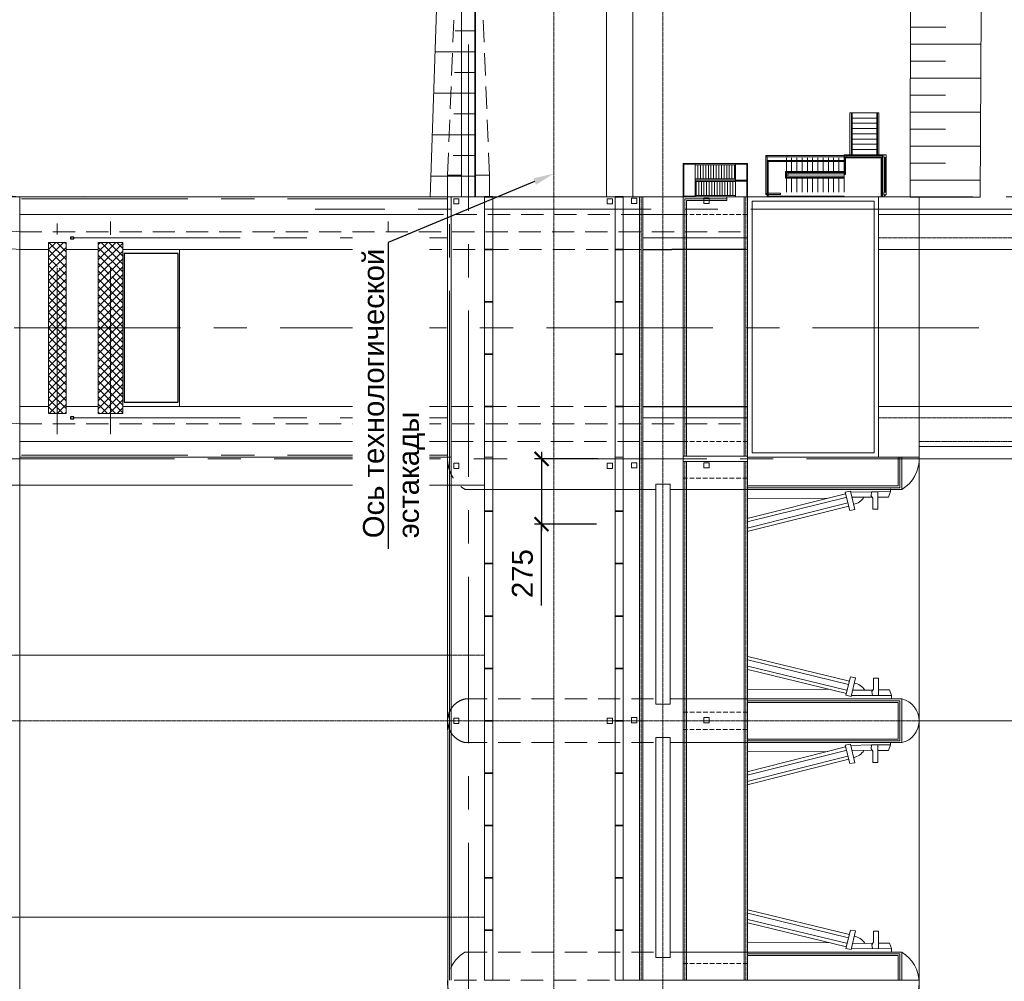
# Model space of a CAD drawing. Header units: millimetres. Extents: x -103517 to 366304, y 155051 to 387784.
# Tile 10 of 17: x 82883 to 96977, y 360316 to 374085. Entities that reach past the tile are written whole.
import ezdxf
from ezdxf import colors
from ezdxf.entities.mleader import LeaderData, LeaderLine
from ezdxf.math import Vec2, Vec3

# ---------------------------------------------------------------- set-up
doc = ezdxf.new("R2010")
doc.units = ezdxf.units.MM
doc.header["$LTSCALE"] = 5
for name, pattern in [('ADSK_Штриховая_ш3 п1_5', [4.5, 3, -1.5]), ('CENTER', [50.8, 31.75, -6.35, 6.35, -6.35]), ('HIDDEN', [9.525, 6.35, -3.175]), ('осевая', [50.8, 31.75, -6.35, 6.35, -6.35]), ('фантом', [63.5, 31.75, -6.35, 6.35, -6.35, 6.35, -6.35]), ('штриховая', [19.05, 12.7, -6.35]), ('ШТРИХОВАЯ2', [9.525, 6.35, -3.175])]:
    doc.linetypes.add(name, pattern=pattern)
for name, color, linetype, lineweight in [('_Вне пределов_', 1, 'ADSK_Штриховая_ш3 п1_5', 18), ('Бетон', 7, 'Continuous', 35), ('бетон_35', 7, 'Continuous', 35), ('ГТО-2_Размеры', 7, 'Continuous', 15), ('ИИ_ОФОРМЛЕНИЕ_015', 7, 'Continuous', 15), ('Металл', 1, 'Continuous', 30), ('Отдел_Бетон основной', 7, 'Continuous', 35), ('Отдел_Выноски(стрелка)', 7, 'Continuous', 15), ('Отдел_Линия основная тонкая', 7, 'Continuous', 30), ('Отдел_Невидимый контур', 7, 'ШТРИХОВАЯ2', 20), ('Отдел_Оси', 1, 'осевая', 15)]:
    doc.layers.add(name, color=color, linetype=linetype, lineweight=lineweight)
doc.layers.add('Оси', color=1, linetype='осевая')
doc.layers.add('Слой4', color=7, linetype='Continuous')
doc.styles.add('arial', font='arial.ttf')
doc.styles.add('Рогун1', font='arial.ttf')
doc.linetypes.add('ограждение1', pattern='A,6.35,-2.54,[133,ltypeshp.shx,S=2.54,R=0,X=-2.54,Y=0],-2.54,25.4', length=36.83)
doc.dimstyles.new('100 мм', dxfattribs={"dimscale": 100, "dimtxt": 3, "dimasz": 2, "dimexe": 1, "dimexo": 1, "dimgap": 1.2, "dimtad": 1, "dimdec": 1, "dimlfac": 0.1, "dimrnd": 0.0001, "dimtxsty": 'Рогун1', "dimblk": 'ARCHTICK', "dimcen": 2.5, "dimdle": 1, "dimaunit": 1, "dimadec": 1, "dimazin": 0, "dimtfac": 1, "dimtdec": 1, "dimtmove": 1, "dimatfit": 3, "dimldrblk": 'ARCHTICK', "dimfxl": 1, "dimtfill": 1, "dimarcsym": 0})

# ---------------------------------------------------------------- blocks, each defined once
blk = doc.blocks.new('керке6н5')
at = {"layer": 'Слой4', "color": 1, "lineweight": 20}
for points in [[(1335215.462, 487089.221), (1335214.066, 487083.581)], [(1335215.659, 487089.221), (1335214.27, 487083.577)], [(1335216.017, 487089.221), (1335214.589, 487083.453)], [(1335216.213, 487089.221), (1335214.774, 487083.407)], [(1335223.366, 487089.221), (1335224.805, 487083.407)], [(1335223.562, 487089.221), (1335224.99, 487083.453)], [(1335223.92, 487089.221), (1335225.309, 487083.577)], [(1335224.117, 487089.221), (1335225.513, 487083.581)], [(1335225.26, 487084.6), (1335225.26, 487089.221)], [(1335213.972, 487083.604), (1335213.911, 487083.308), (1335214.973, 487083.062), (1335215.023, 487083.346), (1335213.972, 487083.604)], [(1335213.958, 487082.092), (1335213.958, 487083.297)], [(1335225.607, 487083.604), (1335225.668, 487083.308), (1335224.606, 487083.062), (1335224.556, 487083.346), (1335225.607, 487083.604)], [(1335225.621, 487082.092), (1335225.601, 487083.293)], [(1335214.261, 487082.065), (1335214.263, 487083.226)], [(1335225.318, 487082.065), (1335225.316, 487083.226)], [(1335213.789, 487081.004), (1335213.952, 487081.004), (1335213.952, 487081.74), (1335214.956, 487081.74), (1335214.956, 487082.021), (1335214.319, 487082.021), (1335214.183, 487082.125), (1335213.958, 487082.092), (1335213.952, 487081.74)], [(1335214.269, 487081.74), (1335214.269, 487081.117), (1335213.952, 487081.004)], [(1335225.627, 487081.004), (1335225.627, 487081.004), (1335225.627, 487081.74), (1335224.623, 487081.74), (1335224.623, 487082.021), (1335225.26, 487082.021), (1335225.396, 487082.125), (1335225.621, 487082.092), (1335225.627, 487081.74)], [(1335225.31, 487081.74), (1335225.31, 487081.117), (1335225.627, 487081.004)]]:
    blk.add_lwpolyline(points, dxfattribs=at)
at = {"layer": 'Слой4', "color": 1, "lineweight": 20, "ltscale": 0.3}
for points in [[(1335214.319, 487084.6), (1335214.319, 487089.221)], [(1335225.627, 487081.004), (1335225.787, 487081.004)]]:
    blk.add_lwpolyline(points, dxfattribs=at)
at = {"layer": 'Слой4', "color": 1, "lineweight": 20}
for centre, start, end in [((1335213.815, 487083.272), 301.0262, 350.707), ((1335225.763, 487083.272), 189.293, 238.9738)]:
    blk.add_arc(centre, 0.866, start, end, dxfattribs=at)
blk = doc.blocks.new('*U67')
at = {"layer": 'Отдел_Бетон основной'}
blk.add_line((0, 58.75), (0, -58.75), dxfattribs=at)
blk = doc.blocks.new('*U66')
at = {"color": 0, "linetype": 'ByBlock', "lineweight": -2, "transparency": 16777216}
for p in [(0, 0), (750, 0), (1500, 0), (2250, 0), (3000, 0)]:
    blk.add_blockref('*U67', p, dxfattribs=at)
blk = doc.blocks.new('*U71')
at = {"layer": 'Отдел_Бетон основной'}
blk.add_line((0, 58.75), (0, -58.75), dxfattribs=at)
blk = doc.blocks.new('*U70')
at = {"color": 0, "linetype": 'ByBlock', "lineweight": -2, "transparency": 16777216}
for p in [(0, 0), (750, 0), (1500, 0), (2250, 0), (3000, 0), (3750, 0), (4500, 0), (5250, 0), (6000, 0)]:
    blk.add_blockref('*U71', p, dxfattribs=at)
blk = doc.blocks.new('*U75')
at = {"layer": 'Отдел_Бетон основной'}
blk.add_line((0, 58.75), (0, -58.75), dxfattribs=at)
blk = doc.blocks.new('*U74')
at = {"color": 0, "linetype": 'ByBlock', "lineweight": -2, "transparency": 16777216}
for p in [(0, 0), (750, 0), (1500, 0), (2250, 0), (3000, 0)]:
    blk.add_blockref('*U75', p, dxfattribs=at)
blk = doc.blocks.new('*U80')
at = {"layer": 'Отдел_Бетон основной'}
blk.add_line((0, 58.75), (0, -58.75), dxfattribs=at)
blk = doc.blocks.new('*U79')
at = {"color": 0, "linetype": 'ByBlock', "lineweight": -2, "transparency": 16777216}
for p in [(0, 0), (750, 0), (1500, 0), (2250, 0), (3000, 0), (3750, 0), (4500, 0), (5250, 0), (6000, 0)]:
    blk.add_blockref('*U80', p, dxfattribs=at)
blk = doc.blocks.new('_ArchTick')
at = {"color": 0, "linetype": 'ByBlock', "const_width": 0.15}
blk.add_lwpolyline([(-0.5, -0.5), (0.5, 0.5)], dxfattribs=at)
blk = doc.blocks.new('*D130')
at = {"layer": 'Defpoints', "color": 0, "transparency": 16777216}
for p in [(91264, 367796), (90353, 366862), (91242, 366862)]:
    blk.add_point(p, dxfattribs=at)
at = {"layer": 'ГТО-2_Размеры', "color": 0, "lineweight": -2, "transparency": 16777216}
for p, q in [((90353, 367896), (90353, 366762)), ((91164, 367796), (90253, 367796)), ((91142, 366862), (90253, 366862)), ((90353, 365699), (90353, 366862))]:
    blk.add_line(p, q, dxfattribs=at)
at = {"layer": 'ГТО-2_Размеры', "color": 0, "lineweight": -2, "transparency": 16777216, "xscale": 200, "yscale": 200, "zscale": 200}
for p, rotation in [((90353, 367796), 90), ((90353, 366862), 270)]:
    blk.add_blockref('_ArchTick', p, dxfattribs=dict(at, rotation=rotation))
at = {"layer": 'ГТО-2_Размеры', "color": 0, "transparency": 16777216, "insert": (90080, 366154), "char_height": 300, "attachment_point": 5, "rotation": 90, "style": 'Рогун1', "bg_fill": 3, "box_fill_scale": 1.1, "bg_fill_color": 256, "bg_fill_true_color": 13158600, "bg_fill_transparency": 0}
blk.add_mtext('275', dxfattribs=at)

msp = doc.modelspace()

# ---------------------------------------------------------------- hatches: boundary and pattern name
at = {"ltscale": 100}
h = msp.add_hatch(dxfattribs=at)
h.set_pattern_fill('ANSI37', color=1, scale=25, angle=90)
h.set_pattern_definition([(135, (-25648.36, 268921.744), (-56.1266, -56.1266), []), (225, (-25648.36, 268921.744), (56.1266, -56.1266), [])])
h.paths.add_polyline_path([(83439.5148813, 370542.0990124, -0.6692053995), (83421.8874526, 370499.3712445), (83421.8874526, 369671.4569629), (83546.8874526, 369671.4569629), (83546.8874526, 370650.0827722)])
edge = h.paths.add_edge_path()
edge.add_line((83546.8874526, 370896.4569629), (83421.8874526, 370896.4569629))
edge.add_line((83421.8874526, 370896.4569629), (83421.8874526, 370549.3712445))
edge.add_arc((83421.8874526, 370524.3712445), 25, 45.1626069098, 90, ccw=False)
edge.add_line((83439.5148813, 370542.0990124), (83546.8874526, 370650.0827722))
edge.add_line((83546.8874526, 370650.0827722), (83546.8874526, 370896.4569629))
edge = h.paths.add_edge_path()
edge.add_line((83421.8874526, 370896.4569629), (83296.8874526, 370896.4569629))
edge.add_line((83296.8874526, 370896.4569629), (83296.8874526, 369671.4569629))
edge.add_line((83296.8874526, 369671.4569629), (83421.8874526, 369671.4569629))
edge.add_line((83421.8874526, 369671.4569629), (83421.8874526, 370499.3712445))
edge.add_arc((83421.8874526, 370524.3712445), 25, 225.1626069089, 270, ccw=False)
edge.add_arc((83421.8874526, 370524.3712445), 25, 90.0000000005, 225.1626069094, ccw=False)
edge.add_line((83421.8874526, 370549.3712445), (83421.8874526, 370896.4569629))
h.paths.add_polyline_path([(83421.8874526, 368446.4569629), (83546.8874526, 368446.4569629), (83546.8874526, 369671.4569629), (83421.8874526, 369671.4569629)])
h.paths.add_polyline_path([(83296.8874526, 368446.4569629), (83421.8874526, 368446.4569629), (83421.8874526, 369671.4569629), (83296.8874526, 369671.4569629)])
h = msp.add_hatch(dxfattribs=at)
h.set_pattern_fill('ANSI37', color=1, scale=25, angle=90)
h.set_pattern_definition([(135, (-25687.11, 268921.744), (-56.1266, -56.1266), []), (225, (-25687.11, 268921.744), (56.1266, -56.1266), [])])
h.paths.add_polyline_path([(84008.1374526, 369671.4569629), (84008.1374526, 368446.4569629), (84183.1374526, 368446.4569629), (84183.1374526, 369671.4569629)])
h.paths.add_polyline_path([(84183.1374526, 369671.4569629), (84183.1374526, 368446.4569629), (84358.1374526, 368446.4569629), (84358.1374526, 369671.4569629)])
h.paths.add_polyline_path([(84201.2350043, 370441.6393516, -0.6595188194), (84183.1374526, 370399.391783), (84183.1374526, 369671.4569629), (84358.1374526, 369671.4569629), (84358.1374526, 370591.1726028)])
h.paths.add_polyline_path([(84008.1374526, 370896.4569629), (84008.1374526, 369671.4569629), (84183.1374526, 369671.4569629), (84183.1374526, 370399.391783, -0.2051686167), (84165.0399009, 370407.1442143, -0.6595188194), (84183.1374526, 370449.391783), (84183.1374526, 370896.4569629)])
h.paths.add_polyline_path([(84183.1374526, 370896.4569629), (84183.1374526, 370449.391783, -0.2051686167), (84201.2350043, 370441.6393516), (84358.1374526, 370591.1726028), (84358.1374526, 370896.4569629)])
at = {"lineweight": 30}
h = msp.add_hatch(color=254, dxfattribs=at)
h.dxf.hatch_style = 1
h.paths.add_polyline_path([(89008.7664584, 367771.4569629), (89008.7664584, 367771.4569604), (89370.9565954, 367771.4569629)])

# ---------------------------------------------------------------- linework, layer by layer
at = {"linetype": 'HIDDEN', "lineweight": 15, "ltscale": 10}
for p, q in [((89008.1374143, 371858.9569629), (89138.1374525, 375098.9569629)), ((89608.13749, 371858.9569629), (89478.1374515, 375098.9569629)), ((89008.1374109, 371546.4569629), (89008.1374143, 371858.9569629)), ((89208.1374521, 371858.9569629), (89008.1374142, 371858.9569629)), ((89608.13749, 371858.9569629), (89408.1374521, 371858.9569629)), ((89608.1374935, 371546.4569629), (89608.13749, 371858.9569629)), ((83008.1374526, 371546.4569627), (84758.1374526, 371546.4569628)), ((82883.1374526, 371046.4569629), (93303.1374524, 371046.4569629)), ((82883.1374526, 368296.4569629), (93303.1374525, 368296.4569629))]:
    msp.add_line(p, q, dxfattribs=at)
at = {"lineweight": 15}
for p, q in [((89398.4394892, 373923.9897066), (89118.3815856, 373923.9895224)), ((96138.2665327, 373979.809308), (95630.8850074, 373979.7119302)), ((96644.2612941, 373736.443875), (95630.9317347, 373736.2493945)), ((89398.4396844, 373626.8247248), (88828.3270444, 373626.8243498)), ((96136.9264962, 373492.8839615), (95630.9784619, 373492.7868589)), ((89398.4398796, 373329.6597429), (89108.3851431, 373329.6595521)), ((96641.4877666, 373249.5182534), (95631.0251891, 373249.3243232)), ((89398.4400747, 373032.4947611), (88808.3337691, 373032.4943729)), ((96135.5864596, 373005.9586151), (95631.0719163, 373005.8617876)), ((89398.4402699, 372735.3297792), (89098.3887007, 372735.3295818)), ((96638.7142391, 372762.5926319), (95631.1186436, 372762.3992519)), ((96134.2464231, 372519.0332687), (95631.1653708, 372518.9367162)), ((89398.4404651, 372438.1647973), (88788.3404937, 372438.164396)), ((96635.9407116, 372275.6670103), (95631.212098, 372275.4741806)), ((89398.4406603, 372140.9998155), (89088.3922582, 372140.9996115)), ((96132.9063865, 372032.1079223), (95631.2588252, 372032.011645)), ((89398.4408554, 371843.8348336), (88768.3472184, 371843.8344192)), ((96633.1671841, 371788.7413888), (95631.3055524, 371788.5491093)), ((89384.3874525, 371546.4569629), (89258.1374525, 371546.4569629)), ((95758.1374525, 371371.456963), (102358.1374525, 371371.456963)), ((95758.1374525, 371371.456963), (99058.1374525, 371371.456963)), ((89384.3874526, 367628.9569629), (89384.3874526, 367628.015115))]:
    msp.add_line(p, q, dxfattribs=at)
at = {"linetype": 'HIDDEN', "lineweight": 20, "ltscale": 20}
msp.add_lwpolyline([(30783.0046186, 386793.2772131, 0.2473129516), (49985.0527578, 374426.6438159), (82926.718254, 371544.5540556)], format="xyb", dxfattribs=at)
at = {"lineweight": 20}
for points in [[(89398.4363664, 378678.6294164), (89398.4410506, 371546.7618288), (88758.2146887, 371542.6298347), (89062.5536223, 380589.5592926)], [(89398.4351113, 380589.5592926), (89398.4410506, 371546.7612518), (89398.4336902, 371546.6701486)], [(91283.0757854, 380589.5592926), (91283.3052135, 371546.4569629)], [(91658.0757855, 380589.5592926), (91658.3052136, 371546.4569629)], [(91658.2691387, 380589.5592926), (91658.1233241, 374954.6002998), (95631.8993403, 374953.5617597), (95631.3522797, 371545.0865736), (96631.7777951, 371544.8176834), (96657.1732718, 376003.2945561), (92154.0340369, 375517.8407113), (92149.4599816, 380589.5592926)], [(91274.3296914, 374954.6975669), (95631.8993404, 374953.5622356), (95630.9831675, 371545.0868864)], [(91803.1374525, 371546.4569629), (89384.3874525, 371546.4569629)]]:
    msp.add_lwpolyline(points, dxfattribs=at)
for points in [[(89170.6374525, 371446.4569628), (89095.6374525, 371446.4569628), (89095.6374525, 371521.4569628), (89170.6374525, 371521.4569628)], [(91368.1374525, 371446.4569628), (91293.1374525, 371446.4569628), (91293.1374525, 371521.4569628), (91368.1374525, 371521.4569628)], [(91715.6374524, 371454.3006359), (91640.6374524, 371454.3006359), (91640.6374524, 371529.3006359), (91715.6374524, 371529.3006359)], [(92753.1374524, 371454.3006359), (92678.1374524, 371454.3006359), (92678.1374524, 371529.3006359), (92753.1374524, 371529.3006359)], [(89170.6374525, 367658.9569629), (89095.6374525, 367658.9569629), (89095.6374525, 367733.9569629), (89170.6374525, 367733.9569629)], [(91368.1374525, 367658.9569629), (91293.1374525, 367658.9569629), (91293.1374525, 367733.9569629), (91368.1374525, 367733.9569629)], [(91715.6374524, 367666.8006359), (91640.6374524, 367666.8006359), (91640.6374524, 367741.8006359), (91715.6374524, 367741.8006359)], [(92753.1374524, 367666.8006359), (92678.1374524, 367666.8006359), (92678.1374524, 367741.8006359), (92753.1374524, 367741.8006359)], [(89170.6374525, 364008.9569629), (89095.6374525, 364008.9569629), (89095.6374525, 364083.9569629), (89170.6374525, 364083.9569629)], [(91368.1374525, 364008.9569629), (91293.1374525, 364008.9569629), (91293.1374525, 364083.9569629), (91368.1374525, 364083.9569629)], [(91715.6374524, 364016.800636), (91640.6374524, 364016.800636), (91640.6374524, 364091.800636), (91715.6374524, 364091.800636)], [(92753.1374524, 364016.800636), (92678.1374524, 364016.800636), (92678.1374524, 364091.800636), (92753.1374524, 364091.800636)]]:
    msp.add_lwpolyline(points, close=True, dxfattribs=at)
at = {"layer": '_Вне пределов_'}
for p, q in [((93858.1374526, 371546.4569629), (93780.1866029, 371546.4569629)), ((95288.1374526, 371576.3126153), (95250.6374526, 371576.3126153)), ((95259.3874526, 371556.3126153), (95259.3874526, 371576.3126153)), ((95271.8874526, 371576.3126153), (95271.8874526, 371556.3126153))]:
    msp.add_line(p, q, dxfattribs=at)
at = {"layer": 'Бетон', "lineweight": 20}
for p, q in [((89208.1374521, 371546.4569629), (89208.1374521, 379983.956963)), ((89408.1374521, 371546.4569629), (89408.1374521, 379983.956963)), ((82883.1374526, 371546.4569629), (82883.1374526, 367796.4569629)), ((83008.1374526, 371546.4569627), (94311.8632864, 371546.4569629)), ((95758.1374525, 371546.456963), (95178.137404, 371546.456963)), ((95758.1374525, 371546.456963), (95758.1374525, 367796.456963)), ((82883.1374526, 371296.4569629), (88633.1215589, 371296.4569629)), ((91803.1374525, 371296.4569629), (92378.1374524, 371296.4591312)), ((95177.210872, 371296.4569463), (110444.7109154, 371296.4571454)), ((95178.1374063, 371371.4567656), (110320.6374522, 371371.456963)), ((83296.8874526, 370896.4569629), (83546.8874526, 370896.4569629)), ((83296.8874526, 368446.4569629), (83296.8874526, 370896.4569629)), ((83546.8874526, 368446.4569629), (83546.8874526, 370896.4569629)), ((84008.1374526, 370896.4569629), (84358.1374526, 370896.4569629)), ((84008.1374526, 368446.4569629), (84008.1374526, 370896.4569629)), ((84358.1374526, 368446.4569629), (84358.1374526, 370896.4569629)), ((87983.6374526, 370896.4569629), (88333.6374526, 370896.4569629)), ((87983.6374526, 368446.4569629), (87983.6374526, 370896.4569629)), ((88333.6374526, 368446.4569629), (88333.6374526, 370896.4569629)), ((82883.1374526, 370796.4569629), (83296.8874526, 370796.4569629)), ((83546.8874526, 370796.4569629), (84008.1374526, 370796.4569629)), ((84358.1374526, 370796.4569629), (87983.6374526, 370796.4569629)), ((85170.6374526, 368546.4569629), (85170.6374526, 370796.4569629)), ((88333.6374526, 370796.4569629), (88608.1231561, 370796.4569629)), ((91803.1374525, 370796.4569629), (93303.1374524, 370796.4569629)), ((95178.1374138, 370796.456963), (108284.3874527, 370796.456963)), ((82883.1374526, 368546.4569629), (83296.8874526, 368546.4569629)), ((83296.8874526, 368446.4569629), (83546.8874526, 368446.4569629)), ((83546.8874526, 368546.4569629), (84008.1374526, 368546.4569629)), ((84008.1374526, 368446.4569629), (84358.1374526, 368446.4569629)), ((84358.1374526, 368546.4569629), (87983.6374526, 368546.4569629)), ((87983.6374526, 368446.4569629), (88333.6374526, 368446.4569629)), ((88333.6374526, 368546.4569629), (89008.1374526, 368546.4569629)), ((91803.1374525, 368546.4569629), (93303.1374525, 368546.4569629)), ((95178.1374431, 368546.456963), (108284.3874527, 368546.456963)), ((82883.1374526, 368046.4569629), (89008.1374526, 368046.4569629)), ((91803.1374525, 368046.4569629), (92378.1374525, 368046.4569629)), ((95758.1374746, 367971.4569629), (110445.637452, 367971.4498892)), ((108658.1375607, 367971.4569629), (95758.1375609, 367971.4569629)), ((82883.1374525, 367796.4569629), (82883.1374525, 345733.9569629)), ((82883.1374526, 367821.5773838), (88683.1231557, 367821.4564739)), ((95758.1374525, 367821.456963), (93303.1374526, 367821.4591312)), ((89058.1374525, 367421.4569629), (82933.1374525, 367421.4569629)), ((89058.1374525, 364983.9569629), (82933.1374525, 364983.9569629)), ((95758.1374525, 364046.4569629), (102008.1462721, 364046.4570352)), ((89008.1374525, 361233.9569629), (82883.1374525, 361233.9569629)), ((95757.5216946, 360333.9569628), (91803.1374525, 360333.9569628))]:
    msp.add_line(p, q, dxfattribs=at)
at = {"layer": 'Бетон', "color": 2, "lineweight": 20}
for p, q in [((92378.1374524, 371296.4569629), (92378.1374524, 371546.4569629)), ((93303.1374524, 371296.4569629), (93303.1374524, 371546.4569629)), ((92378.1374525, 367821.4569629), (92378.1374525, 368046.4569629)), ((93280.6374526, 367358.9569629), (92193.1374526, 367358.9569629)), ((93280.6374526, 367358.9569629), (95383.1374525, 367358.9569629)), ((92193.1374525, 364283.9569629), (92193.1374525, 364358.9569629)), ((91988.1374525, 364283.9569629), (92193.1374525, 364283.9569629)), ((92193.1374525, 360658.9569629), (92193.1374525, 360733.9569629)), ((91988.1374525, 360658.9569629), (92193.1374525, 360658.9569629))]:
    msp.add_line(p, q, dxfattribs=at)
at = {"layer": 'Бетон', "lineweight": 20, "ltscale": 10}
msp.add_line((89058.1374524, 367821.4569628), (88683.1231557, 367821.4564739), dxfattribs=at)
at = {"layer": 'Бетон', "color": 7, "lineweight": 20}
msp.add_line((95758.1374525, 367796.4516505), (123320.619179, 367796.4569629), dxfattribs=at)
at = {"layer": 'Бетон', "lineweight": 20}
for points in [[(30109.5336571, 386461.6741902, 0.2477473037), (49919.684432, 373680.4529293), (82883.1388601, 370796.4568397)], [(30327.4632058, 386583.2210713, 0.2477473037), (49941.4738739, 373928.5465555), (82883.1393702, 371046.4567951)], [(27930.7017695, 385245.5091252, 0.2477397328), (49701.8656247, 371199.5106135), (82883.2093708, 368296.4512325)]]:
    msp.add_lwpolyline(points, format="xyb", dxfattribs=at)
for points in [[(89655.6374524, 371546.4569629), (89655.6374524, 367821.4569629), (89538.1374524, 367821.4569629), (89538.1374524, 371546.4569629)], [(91523.1374524, 371546.4569629), (91523.1374524, 367821.4569629), (91405.6374524, 367821.4569629), (91405.6374524, 371546.4569629)]]:
    msp.add_lwpolyline(points, dxfattribs=at)
at = {"layer": 'Бетон', "color": 7, "lineweight": 20, "ltscale": 8}
for points in [[(95178.1374526, 367821.4582546), (95178.137404, 371546.4569629), (93303.1374526, 371546.4569629), (93303.1375012, 367821.4582546)], [(95115.6374526, 371483.9569629), (95115.6374526, 367883.9569629), (93365.6374526, 367883.9569629), (93365.6374526, 371483.9569629)], [(92378.1374525, 367833.9569629), (93303.1374525, 367833.9569629), (93303.1374525, 367758.9569629), (92378.1374525, 367758.9569629)]]:
    msp.add_lwpolyline(points, close=True, dxfattribs=at)
at = {"layer": 'Бетон', "lineweight": 20}
for points in [[(89655.6374524, 360333.9569625), (89655.6374446, 367821.4566171), (89538.1374446, 367821.4566171), (89538.1374524, 360333.9569625)], [(91523.1374524, 360333.9569626), (91523.1374446, 367821.4569098), (91405.6374446, 367821.4569098), (91405.6374524, 360333.9569626)]]:
    msp.add_lwpolyline(points, close=True, dxfattribs=at)
at = {"layer": 'бетон_35', "lineweight": 20}
for p, q in [((89008.1374549, 367821.4565249), (89008.1374549, 371546.4554404)), ((91802.7871657, 367821.4569628), (91803.1374525, 371546.4569629)), ((93253.1374526, 367833.9569629), (93253.1374526, 371546.4591312)), ((92428.1374526, 367833.9569629), (92428.1374526, 371495.2069629)), ((91753.1374525, 360333.9569626), (91753.1374446, 367821.4569551)), ((92428.1374526, 360333.9569627), (92428.1374526, 367758.9569629)), ((93253.1374526, 360333.9569628), (93253.1374526, 367758.9569629)), ((95458.1374525, 367821.4572279), (95458.1374525, 367408.9467523)), ((95508.1374525, 367821.4571838), (95508.1374525, 367358.9467523)), ((93303.1374526, 367408.9467523), (95458.1374525, 367408.9467523)), ((95508.1374525, 364358.9467523), (95508.1374525, 363733.9467523)), ((95458.1374525, 364308.9467523), (93303.1374526, 364308.9467523)), ((95458.1374525, 363783.9467523), (95458.1374525, 364308.9467523)), ((93303.1374526, 363783.9467523), (95458.1374525, 363783.9467523)), ((93303.1374526, 360683.9467523), (95458.1374525, 360683.9467523)), ((95458.1374525, 360333.9569629), (95458.1374525, 360683.9467523)), ((95508.1374525, 360333.9569629), (95508.1374525, 360733.9467524))]:
    msp.add_line(p, q, dxfattribs=at)
at = {"layer": 'бетон_35', "lineweight": 20, "ltscale": 5}
for p, q in [((93003.1374526, 371546.4569629), (93003.1374526, 371495.2069629)), ((93003.1374526, 371495.2069629), (92428.1374526, 371495.2069629))]:
    msp.add_line(p, q, dxfattribs=at)
at = {"layer": 'бетон_35', "lineweight": 20}
for points in [[(89058.1374548, 371546.4554404), (89058.1423117, 367821.4569628)], [(91753.1374446, 367821.4569551), (91753.1374525, 371546.4591312)], [(92378.1374526, 367821.4591312), (92378.1374526, 371546.4591312)], [(93303.1374526, 371546.4591312), (93303.1374526, 367821.4591312)], [(89058.1374524, 367821.4569628), (89058.1374525, 360333.9569625)], [(91802.7871657, 367821.4569628), (91803.1374525, 360333.9569628)], [(92378.1374526, 367821.4569629), (92378.1374526, 364052.7091312)], [(93303.1374526, 364052.7091312), (93303.1374526, 367821.4591312)], [(92378.1374526, 360333.9569627), (92378.1374526, 364040.2091312)], [(93303.1374526, 364040.2091312), (93303.1374526, 360333.9569628)]]:
    msp.add_lwpolyline(points, dxfattribs=at)
at = {"layer": 'ИИ_ОФОРМЛЕНИЕ_015', "ltscale": 0.5}
msp.add_lwpolyline([(88550.9442551, 371546.4569628), (83802.0068418, 371550.8561391)], dxfattribs=at)
at = {"layer": 'Металл', "lineweight": 15}
for p, q in [((94768.1374526, 372751.3126153), (94788.1374526, 372751.3126153)), ((94768.1374526, 372751.3126153), (94768.1374526, 372151.3126153)), ((94788.1374526, 372151.3126153), (94788.1374526, 372751.3126153)), ((94788.2374526, 372751.3126153), (94800.7374526, 372751.3126153)), ((94788.2374526, 372151.3126153), (94788.2374526, 372751.3126153)), ((95150.5374526, 372751.3126153), (94800.7374526, 372751.3126153)), ((94800.7374526, 372751.3126153), (94800.7374526, 372151.3126153)), ((95150.5374526, 372676.3126153), (94800.7374526, 372676.3126153)), ((95150.5374526, 372751.3126153), (95163.0374526, 372751.3126153)), ((95150.5374526, 372751.3126153), (95150.5374526, 372151.3126153)), ((95163.0374526, 372151.3126153), (95163.0374526, 372751.3126153)), ((95163.1374526, 372751.3126153), (95183.1374526, 372751.3126153)), ((95163.1374526, 372751.3126153), (95163.1374526, 372151.3126153)), ((95183.1374526, 372151.3126153), (95183.1374526, 372751.3126153)), ((95150.5374526, 372601.3126153), (94800.7374526, 372601.3126153)), ((95150.5374526, 372526.3126153), (94800.7374526, 372526.3126153)), ((95150.5374526, 372451.3126153), (94800.7374526, 372451.3126153)), ((95150.5374526, 372376.3126153), (94800.7374526, 372376.3126153)), ((95150.5374526, 372301.3126153), (94800.7374526, 372301.3126153)), ((95150.5374526, 372226.3126153), (94800.7374526, 372226.3126153)), ((93583.1374526, 372121.3569629), (93563.1374526, 372141.3569629)), ((93563.1374526, 372141.3569629), (93563.1374526, 371581.3569629)), ((93869.3506815, 372141.3569629), (93563.1374526, 372141.3569629)), ((93563.1374526, 372141.3569629), (93583.1374526, 372121.3569629)), ((93583.1374526, 371601.3569629), (93583.1374526, 372121.3569629)), ((93583.1374526, 372121.3569629), (93869.3506815, 372121.3569629)), ((93858.1374526, 372121.3569629), (93583.1374526, 372121.3569629)), ((93583.1374526, 372121.3569629), (93583.1374526, 371601.3569629)), ((93858.1374526, 371908.9569629), (93858.1374526, 372108.7569629)), ((93869.3506815, 372121.3569629), (93869.3506815, 372141.3569629)), ((94683.1374526, 372141.3569629), (93869.3506815, 372141.3569629)), ((93869.3506815, 372141.3569629), (93869.3506815, 372121.3569629)), ((93869.3506815, 372121.3569629), (94683.1374526, 372121.3569629)), ((93933.1374526, 371908.9569629), (93933.1374526, 372108.7569629)), ((94008.1374526, 371908.9569629), (94008.1374526, 372108.7569629)), ((94083.1374526, 371908.9569629), (94083.1374526, 372108.7569629)), ((94158.1374526, 371908.9569629), (94158.1374526, 372108.7569629)), ((94233.1374526, 371908.9569629), (94233.1374526, 372108.7569629)), ((94308.1374526, 371908.9569629), (94308.1374526, 372108.7569629)), ((94383.1374526, 371908.9569629), (94383.1374526, 372108.7569629)), ((94458.1374526, 371908.9569629), (94458.1374526, 372108.7569629)), ((94533.1374526, 371908.9569629), (94533.1374526, 372108.7569629)), ((94608.1374526, 371908.9569629), (94608.1374526, 372108.7569629)), ((94683.1374526, 372121.2569629), (94683.1374526, 372151.3126153)), ((94683.1374526, 372151.3126153), (94720.6374526, 372151.3126153)), ((94683.1374526, 372121.2569629), (94683.1374526, 372151.3126153)), ((94683.1374526, 372151.3126153), (94720.6374526, 372151.3126153)), ((95233.1374526, 372141.3569629), (94683.1374526, 372141.3569629)), ((94683.1374526, 372141.3569629), (94683.1374526, 372121.2569629)), ((94683.1374526, 372108.7569629), (94683.1374526, 372121.2569629)), ((94683.1374526, 372121.2569629), (95233.1374526, 372121.2569629)), ((94683.1374526, 372108.7569629), (94683.1374526, 371846.3569629)), ((95233.1374526, 372108.7569629), (94683.1374526, 372108.7569629)), ((94689.3874526, 372121.2569629), (94701.8874526, 372121.2569629)), ((94689.3874526, 371868.6569629), (94689.3874526, 372121.2569629)), ((94701.8874526, 372121.2569629), (94701.8874526, 371868.6569629)), ((94768.1374526, 372151.3126153), (94720.6374526, 372151.3126153)), ((94720.6374526, 372151.3126153), (94720.6374526, 372121.2569629)), ((94720.6374526, 372151.3126153), (94720.6374526, 372121.2569629)), ((94768.1374526, 372151.3126153), (94788.1374526, 372151.3126153)), ((94800.7374526, 372151.3126153), (94788.2374526, 372151.3126153)), ((95150.5374526, 372151.3126153), (94800.7374526, 372151.3126153)), ((95163.0374526, 372151.3126153), (95150.5374526, 372151.3126153)), ((95163.1374526, 372151.3126153), (95183.1374526, 372151.3126153)), ((95250.6374526, 372151.3126153), (95183.1374526, 372151.3126153)), ((95214.3874526, 372111.8819629), (95226.8874526, 372111.8819629)), ((95214.3874526, 371556.3126153), (95214.3874526, 372111.8819629)), ((95226.8874526, 372111.8819629), (95226.8874526, 371556.3126153)), ((95233.1374526, 372121.2569629), (95233.1374526, 372141.3569629)), ((95233.1374526, 372121.2569629), (95233.1374526, 372108.7569629)), ((95233.1374526, 371556.3126153), (95233.1374526, 372108.7569629)), ((95250.6374526, 372113.8126153), (95250.6374526, 372151.3126153)), ((95250.6374526, 372151.3126153), (95288.1374526, 372151.3126153)), ((95250.6374526, 372113.8126153), (95250.6374526, 372151.3126153)), ((95250.6374526, 372151.3126153), (95288.1374526, 372151.3126153)), ((95288.1374526, 372113.8126153), (95250.6374526, 372113.8126153)), ((95288.1374526, 372113.8126153), (95250.6374526, 372113.8126153)), ((95259.3874526, 371613.8126153), (95259.3874526, 372113.8126153)), ((95271.8874526, 372113.8126153), (95271.8874526, 371613.8126153)), ((95288.1374526, 372151.3126153), (95288.1374526, 372113.8126153)), ((95288.1374526, 372151.3126153), (95288.1374526, 372113.8126153)), ((95288.1374526, 371613.8126153), (95288.1374526, 372113.8126153)), ((92553.1374526, 372026.4591312), (92378.1374526, 372026.4591312)), ((92378.1374526, 372026.4591312), (92378.1374526, 371786.4591312)), ((92390.6374526, 371558.9591312), (92390.6374526, 372013.9591312)), ((92390.6374526, 372013.9591312), (92553.1374526, 372013.9591312)), ((92553.1374526, 371786.4591312), (92553.1374526, 372026.4591312)), ((93128.1374526, 372026.4591312), (92553.1374526, 372026.4591312)), ((93128.1374526, 372006.4591312), (92553.1374526, 372006.4591312)), ((92590.6374526, 371806.4591312), (92590.6374526, 372006.4591312)), ((92628.1374526, 371806.4591312), (92628.1374526, 372006.4591312)), ((92665.6374526, 371806.4591312), (92665.6374526, 372006.4591312)), ((92703.1374526, 371806.4591312), (92703.1374526, 372006.4591312)), ((92740.6374526, 371806.4591312), (92740.6374526, 372006.4591312)), ((92778.1374526, 371806.4591312), (92778.1374526, 372006.4591312)), ((92815.6374526, 371806.4591312), (92815.6374526, 372006.4591312)), ((92853.1374526, 371806.4591312), (92853.1374526, 372006.4591312)), ((92890.6374526, 371806.4591312), (92890.6374526, 372006.4591312)), ((92928.1374526, 371806.4591312), (92928.1374526, 372006.4591312)), ((92965.6374526, 371806.4591312), (92965.6374526, 372006.4591312)), ((93003.1374526, 371806.4591312), (93003.1374526, 372006.4591312)), ((93040.6374526, 371806.4591312), (93040.6374526, 372006.4591312)), ((93078.1374526, 371806.4591312), (93078.1374526, 372006.4591312)), ((93115.6374526, 371806.4591312), (93115.6374526, 372006.4591312)), ((93303.1374526, 372026.4591312), (93128.1374526, 372026.4591312)), ((93128.1374526, 372026.4591312), (93128.1374526, 371786.4591312)), ((93128.1374526, 372013.9591312), (93290.6374526, 372013.9591312)), ((93290.6374526, 372013.9591312), (93290.6374526, 371786.4591312)), ((93303.1374526, 371786.4591312), (93303.1374526, 372026.4591312)), ((93583.2374526, 372066.2569629), (93595.7374526, 372066.2569629)), ((93583.2374526, 371558.9569629), (93583.2374526, 372066.2569629)), ((93595.7374526, 372053.7569629), (93595.7374526, 372066.2569629)), ((93595.7374526, 372066.2569629), (93858.1374526, 372066.2569629)), ((93595.7374526, 372066.2569629), (93595.7374526, 371558.9569629)), ((93858.1374526, 372053.7569629), (93595.7374526, 372053.7569629)), ((93858.1374526, 372053.7569629), (93858.1374526, 372066.2569629)), ((93858.1374526, 372066.2569629), (94683.1374526, 372066.2569629)), ((94683.1374526, 372053.7569629), (93858.1374526, 372053.7569629)), ((93128.1374526, 371806.4591312), (92553.1374526, 371806.4591312)), ((93845.5374526, 371908.9569629), (93858.0374526, 371908.9569629)), ((93845.5374526, 371908.9569629), (93845.5374526, 371826.2569629)), ((93845.5374526, 371813.7569629), (93845.5374526, 371826.2569629)), ((94683.1374526, 371826.2569629), (93845.5374526, 371826.2569629)), ((93845.5374526, 371813.7569629), (94683.1374526, 371813.7569629)), ((93858.0374526, 371826.2569629), (93858.0374526, 371908.9569629)), ((93863.7276225, 371908.9569629), (93858.1374526, 371908.9569629)), ((93858.1374526, 371908.9569629), (93858.1374526, 371896.4569629)), ((93858.1374526, 371896.4569629), (93863.7276225, 371896.4569629)), ((93878.1374526, 371896.3569629), (93858.1374526, 371896.3569629)), ((93858.1374526, 371896.3569629), (93858.1374526, 371846.3569629)), ((93858.1374526, 371846.3569629), (93858.1374526, 371896.3569629)), ((93858.1374526, 371846.3569629), (93858.1374526, 371826.3569629)), ((94683.1374526, 371846.3569629), (93858.1374526, 371846.3569629)), ((93858.1374526, 371826.3569629), (94683.1374526, 371826.3569629)), ((93858.1374526, 371813.7569629), (93858.1374526, 371613.9569629)), ((93863.7276225, 371896.4569629), (93863.7276225, 371908.9569629)), ((94683.1374526, 371908.9569629), (93863.7276225, 371908.9569629)), ((93863.7276225, 371896.4569629), (94683.1374526, 371896.4569629)), ((93878.1374526, 371846.3569629), (93878.1374526, 371896.3569629)), ((94683.1374526, 371896.3569629), (93878.1374526, 371896.3569629)), ((93878.1374526, 371876.3569629), (94683.1374526, 371876.3569629)), ((93933.1374526, 371813.7569629), (93933.1374526, 371613.9569629)), ((94008.1374526, 371813.7569629), (94008.1374526, 371613.9569629)), ((94083.1374526, 371813.7569629), (94083.1374526, 371613.9569629)), ((94158.1374526, 371813.7569629), (94158.1374526, 371613.9569629)), ((94233.1374526, 371813.7569629), (94233.1374526, 371613.9569629)), ((94308.1374526, 371813.7569629), (94308.1374526, 371613.9569629)), ((94383.1374526, 371813.7569629), (94383.1374526, 371613.9569629)), ((94458.1374526, 371813.7569629), (94458.1374526, 371613.9569629)), ((94533.1374526, 371813.7569629), (94533.1374526, 371613.9569629)), ((94608.1374526, 371813.7569629), (94608.1374526, 371613.9569629)), ((94683.1374526, 371846.3569629), (94683.1374526, 371826.3569629)), ((94683.1374526, 371826.2569629), (94683.1374526, 371813.7569629)), ((94683.1374526, 371813.7569629), (94683.1374526, 371613.9569629)), ((94701.8874526, 371868.6569629), (94689.3874526, 371868.6569629)), ((92378.1374526, 371786.4591312), (92378.1374526, 371546.4591312)), ((92553.1374526, 371546.4591312), (92553.1374526, 371786.4591312)), ((93128.1374526, 371786.4591312), (92553.1374526, 371786.4591312)), ((93128.1374526, 371766.4591312), (92553.1374526, 371766.4591312)), ((92565.6374526, 371566.4591312), (92565.6374526, 371766.4591312)), ((92603.1374526, 371566.4591312), (92603.1374526, 371766.4591312)), ((92640.6374526, 371566.4591312), (92640.6374526, 371766.4591312)), ((92678.1374526, 371566.4591312), (92678.1374526, 371766.4591312)), ((92715.6374526, 371566.4591312), (92715.6374526, 371766.4591312)), ((92753.1374526, 371566.4591312), (92753.1374526, 371766.4591312)), ((92790.6374526, 371566.4591312), (92790.6374526, 371766.4591312)), ((92828.1374526, 371566.4591312), (92828.1374526, 371766.4591312)), ((92865.6374526, 371566.4591312), (92865.6374526, 371766.4591312)), ((92903.1374526, 371566.4591312), (92903.1374526, 371766.4591312)), ((92940.6374526, 371566.4591312), (92940.6374526, 371766.4591312)), ((92978.1374526, 371566.4591312), (92978.1374526, 371766.4591312)), ((93015.6374526, 371566.4591312), (93015.6374526, 371766.4591312)), ((93053.1374526, 371566.4591312), (93053.1374526, 371766.4591312)), ((93090.6374526, 371566.4591312), (93090.6374526, 371766.4591312)), ((93303.1374526, 371786.4591312), (93128.1374526, 371786.4591312)), ((93128.1374526, 371786.4591312), (93128.1374526, 371546.4591312)), ((93290.6374526, 371773.9591312), (93128.1374526, 371773.9591312)), ((93290.6374526, 371546.4591312), (93290.6374526, 371773.9591312)), ((93303.1374526, 371546.4591312), (93303.1374526, 371786.4591312)), ((92553.1374526, 371558.9591312), (92390.6374526, 371558.9591312)), ((93128.1374526, 371566.4591312), (92553.1374526, 371566.4591312)), ((93583.1374526, 371601.3569629), (93563.1374526, 371581.3569629)), ((93563.1374526, 371581.3569629), (93583.1374526, 371601.3569629)), ((93563.1374526, 371581.3569629), (93771.9242236, 371581.3569629)), ((93771.9242236, 371601.3569629), (93583.1374526, 371601.3569629)), ((93583.1374526, 371601.3569629), (93771.9242236, 371601.3569629)), ((93595.7374526, 371558.9569629), (93583.2374526, 371558.9569629)), ((93583.2374526, 371546.4569629), (93583.2374526, 371558.9569629)), ((93583.2374526, 371558.9569629), (93780.1866029, 371558.9569629)), ((93780.1866029, 371546.4569629), (93583.2374526, 371546.4569629)), ((93771.9242236, 371581.3569629), (93771.9242236, 371601.3569629)), ((93780.1866029, 371546.4569629), (93780.1866029, 371558.9569629)), ((93780.1866029, 371558.9569629), (93858.1374526, 371558.9569629)), ((93858.1374526, 371558.9569629), (93858.1374526, 371546.4569629)), ((93858.1374526, 371546.4569629), (93858.1374526, 371558.9569629)), ((93858.1374526, 371558.9569629), (94683.1374526, 371558.9569629)), ((94683.1374526, 371546.4569629), (93858.1374526, 371546.4569629)), ((94683.1374526, 371558.9569629), (94683.1374526, 371546.4569629)), ((95250.6374526, 371576.3126153), (95250.6374526, 371613.8126153)), ((95250.6374526, 371613.8126153), (95288.1374526, 371613.8126153)), ((95250.6374526, 371613.8126153), (95288.1374526, 371613.8126153)), ((95288.1374526, 371576.3126153), (95250.6374526, 371576.3126153)), ((95288.1374526, 371613.8126153), (95288.1374526, 371576.3126153))]:
    msp.add_line(p, q, dxfattribs=at)
at = {"layer": 'Металл', "linetype": 'ограждение1', "lineweight": 15, "ltscale": 2}
for p, q in [((92403.1374525, 371520.1924158), (93003.1374526, 371520.1924158)), ((89033.1374529, 360333.9569624), (89033.1377279, 367821.4565287)), ((95483.1374525, 367383.941647), (95483.1374525, 367821.4572058)), ((93303.1374525, 367383.941647), (95483.1374525, 367383.9416471)), ((93303.1374524, 364333.9518576), (95483.1374525, 364333.9518577)), ((95483.1374525, 363758.9416471), (95483.1374525, 364333.9620682)), ((93303.1374525, 363758.941647), (95483.1374525, 363758.9416471)), ((93303.1374524, 360708.9518577), (95483.1374525, 360708.9518577)), ((95483.1374525, 360708.9722787), (95483.1374525, 360333.9569629))]:
    msp.add_line(p, q, dxfattribs=at)
at = {"layer": 'Металл', "lineweight": 30}
for points in [[(83608.1374526, 370958.9569629), (83608.1374526, 370946.4569629), (83658.1374526, 370946.4569629), (83658.1374526, 370971.4569629), (83608.1374526, 370971.4569629)], [(84376.8874526, 368606.264226), (85151.8874526, 368606.264226), (85151.8874526, 370736.6496998), (84376.8874526, 370736.6496997)], [(83608.1374526, 368383.9569629), (83608.1374526, 368371.4569629), (83658.1374526, 368371.4569629), (83658.1374526, 368396.4569629), (83608.1374526, 368396.4569629)]]:
    msp.add_lwpolyline(points, close=True, dxfattribs=at)
at = {"layer": 'Оси', "linetype": 'осевая', "lineweight": 15, "ltscale": 0.1}
for p, q in [((91778.1374524, 367821.4569629), (91778.1374524, 371546.4569629)), ((92403.1374525, 367833.9569629), (92403.1374525, 371520.1924158)), ((93278.1374526, 367833.9569629), (93278.1374525, 371546.4569629)), ((95178.1374117, 370958.956963), (108284.3874527, 370958.956963)), ((95178.1374452, 368383.956963), (108284.3874527, 368383.956963)), ((95758.1374748, 368046.4569629), (110420.6374748, 368046.456963)), ((91778.1374524, 360333.9569626), (91778.1374445, 367821.456959)), ((92403.1374526, 360333.9569627), (92403.1374525, 367758.9569629)), ((93278.1374526, 360333.9569628), (93278.1374526, 367758.9569629)), ((81077.051534, 364983.9569629), (89538.1374525, 364983.956963)), ((127007.8032793, 364046.456963), (78135.8325119, 364046.4569629)), ((81077.051534, 361233.9569629), (89538.1374524, 361233.956963))]:
    msp.add_line(p, q, dxfattribs=at)
at = {"layer": 'Оси', "linetype": 'фантом', "lineweight": 15, "ltscale": 10}
for p, q in [((91803.1374525, 370958.9569629), (93303.1374524, 370958.9569629)), ((91803.1374525, 368383.9569629), (93303.1374525, 368383.9569629))]:
    msp.add_line(p, q, dxfattribs=at)
at = {"layer": 'Оси', "linetype": 'осевая', "lineweight": 15, "ltscale": 0.1}
for points in [[(90531.1774932, 345296.4489207), (90531.1774932, 371578.9494068), (90530.6374526, 380898.2350911)], [(92091.2754601, 344105.7509628), (92091.2754601, 371578.9494068), (92090.7354195, 380898.2350911)]]:
    msp.add_lwpolyline(points, dxfattribs=at)
at = {"layer": 'Отдел_Бетон основной', "lineweight": 20}
for p, q in [((89012.5067006, 345296.855791), (89008.1339905, 367821.4565248)), ((95758.1374525, 345733.9569629), (95758.1374525, 367796.4569629)), ((91988.1374525, 367433.9569629), (92193.1374525, 367433.9569629)), ((91988.1374526, 367433.9569629), (92193.1374526, 367433.9569629)), ((92193.1374525, 367433.9569629), (92193.1374525, 367358.9569629)), ((92193.1374526, 367433.9569629), (92193.1374526, 367358.9569629)), ((92193.1374525, 367358.9569629), (95508.7532104, 367358.9569629)), ((92193.1374525, 364358.9569629), (93272.4517696, 364358.9569629)), ((93272.4517696, 364358.9569629), (95508.1374526, 364358.9569629)), ((91988.1374525, 363808.9569629), (92193.1374525, 363808.9569629)), ((92193.1374525, 363808.9569629), (92193.1374525, 363733.9569629)), ((93272.4517696, 363733.9569629), (92193.1374525, 363733.9569629)), ((93272.4517696, 363733.9569629), (95508.1374524, 363733.9569629)), ((92193.1374525, 360733.9569629), (95508.1374525, 360733.9569629))]:
    msp.add_line(p, q, dxfattribs=at)
at = {"layer": 'Отдел_Бетон основной', "linetype": 'штриховая', "lineweight": 20}
for points in [[(92378.1374524, 371546.4569629), (92378.1374524, 371296.4569629), (93303.1374524, 371296.4569629), (93303.1374524, 371546.4569629), (92378.1374524, 371546.4569629)], [(92378.1374525, 368046.4569629), (92378.1374525, 367833.9569629), (93303.1374525, 367833.9569629), (93303.1374525, 368046.4569629), (92378.1374525, 368046.4569629)], [(92378.1374525, 367771.4569629), (92378.1374525, 367521.4569629), (93303.1374525, 367521.4569629), (93303.1374525, 367758.9569629), (92378.1374525, 367758.9569629)], [(92378.1374526, 364171.456963), (92378.1374526, 363921.456963), (93303.1374526, 363921.456963), (93303.1374526, 364171.456963), (92378.1374526, 364171.456963)], [(92378.1374525, 360571.456963), (92378.1374525, 360333.9569627), (93303.1374525, 360333.9569627), (93303.1374525, 360571.456963), (92378.1374525, 360571.456963)]]:
    msp.add_lwpolyline(points, dxfattribs=at)
at = {"layer": 'Отдел_Бетон основной', "lineweight": 20}
for points in [[(91988.1374525, 364283.9569629), (91988.1374525, 367433.9569629), (92193.1374525, 367433.9569629), (92193.1374525, 364283.9569629)], [(91988.1374525, 360658.9569629), (91988.1374525, 363808.9569629), (92193.1374525, 363808.9569629), (92193.1374525, 360658.9569629)]]:
    msp.add_lwpolyline(points, close=True, dxfattribs=at)
for centre, radius, start, end in [((95250.9407104, 367796.4569629), 507.8125, 300.5102374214, 2.8218559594), ((95437.8249525, 364046.4569629), 320.3125, 282.6803834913, 77.319616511), ((95250.3249525, 360296.4569629), 507.8125, 300.5102374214, 59.4897625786)]:
    msp.add_arc(centre, radius, start, end, dxfattribs=at)
at = {"layer": 'Отдел_Линия основная тонкая'}
for p, q in [((91803.1374525, 370796.4569629), (92218.1374525, 370796.4569629)), ((93280.6374526, 370796.456963), (92218.1374526, 370796.4569629)), ((91809.3874526, 368546.456963), (92218.1374526, 368546.4569626)), ((92218.1374526, 368546.4569626), (93303.1374525, 368546.4569626))]:
    msp.add_line(p, q, dxfattribs=at)
for start, end in [(155.5390788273, 172.3753362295), (187.6246561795, 204.4609211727)]:
    msp.add_arc((89328.4499525, 364046.4569629), 320.3125, start, end, dxfattribs=at)
at = {"layer": 'Отдел_Невидимый контур', "ltscale": 10}
for p, q in [((94409.3632864, 371546.4569629), (95118.1374525, 371546.4569629)), ((88633.1215589, 371296.4569629), (91803.1374525, 371296.4569629)), ((88608.1231561, 370796.4569629), (91803.1374525, 370796.4569629)), ((89058.1374548, 368546.4569629), (91803.1374525, 368546.4569629)), ((89058.1374548, 368046.4569629), (91803.1374525, 368046.4569629)), ((89258.1374524, 367358.9569634), (91936.8874526, 367358.9569629)), ((89508.1374524, 367358.9569626), (91988.1374525, 367358.9569626)), ((89258.1374525, 364358.9569629), (91988.1374525, 364358.9569629)), ((89258.1374525, 363733.9569629), (91988.1374525, 363733.9569629)), ((89258.1374524, 360733.9569625), (91988.1374525, 360733.9569625)), ((91803.1374525, 360333.9569626), (89008.7532105, 360333.9569625))]:
    msp.add_line(p, q, dxfattribs=at)
for centre, radius, start, end in [((89517.5503418, 367797.9976895), 509.9527491, 177.3633502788, 239.4227335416), ((89328.4499525, 364046.4569629), 320.3125, 102.680383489, 155.5390788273), ((89328.4499525, 364046.4569629), 320.3125, 172.3753439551, 187.6246561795), ((89328.4499525, 364046.4569629), 320.3125, 204.4609285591, 257.3196165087), ((89515.9499525, 360296.4569625), 507.8125, 120.5102374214, 239.4897625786)]:
    msp.add_arc(centre, radius, start, end, dxfattribs=at)
at = {"layer": 'Отдел_Оси', "color": 1, "linetype": 'CENTER', "ltscale": 15}
for p, q in [((89308.137452, 381349.0767603), (89308.1374527, 333921.4567377)), ((127007.8032793, 371546.4569631), (78135.5876506, 371546.4569629)), ((82908.1374526, 371521.5773838), (89008.1374526, 371521.5773838)), ((89033.1374548, 367821.4554404), (89033.1374547, 371546.4554404)), ((107161.8646331, 371371.456963), (87110.403502, 371371.4569629)), ((83421.8874526, 368150.8704889), (83421.8874526, 371167.8157242)), ((84183.1374526, 368147.8844574), (84183.1374526, 371196.5417566)), ((88158.6374526, 368197.1748864), (88158.6374526, 371196.5417567)), ((83658.1374526, 370958.9569629), (89008.1374526, 370958.9569629)), ((82802.990435, 369671.4569629), (108408.1374522, 369671.456963)), ((83658.1374526, 368383.9569629), (89008.1374526, 368383.9569629)), ((127007.8032793, 367796.4569629), (78135.8325119, 367796.4569629)), ((82908.1374527, 367847.6526002), (89008.1374526, 367847.6526002)), ((81077.051534, 367421.4569629), (89538.1374525, 367421.456963))]:
    msp.add_line(p, q, dxfattribs=at)

# ---------------------------------------------------------------- block references
at = {"lineweight": 20, "extrusion": (0, 0, -1), "zscale": -1, "rotation": 90}
for name, p in [('*U66', (-89596.8874524, 368546.4569629)), ('*U74', (-91464.3874524, 368546.4569629))]:
    msp.add_blockref(name, p, dxfattribs=at)
at = {"color": 2, "xscale": 250, "yscale": 250, "zscale": 250, "rotation": 90.21560216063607}
for p in [(123120837.9665811, -332978499.712927), (123120837.9666013, -332982124.712927)]:
    msp.add_blockref('керке6н5', p, dxfattribs=at)
at = {"lineweight": 20, "rotation": 270}
for name, p in [('*U70', (89596.8874524, 367046.4569629)), ('*U79', (91464.3874524, 367046.4569629))]:
    msp.add_blockref(name, p, dxfattribs=at)

# ---------------------------------------------------------------- next in the draw order: dimensions: what is measured, and where the dimension line sits
at = {"layer": 'ГТО-2_Размеры'}
dim = msp.add_linear_dim(base=(90353.0633185, 366862.4212352), p1=(91263.958567, 367796.4569629), p2=(91241.6561917, 366862.4212352), angle=90, text='275', dimstyle='100 мм', override={"dimdec": 6}, dxfattribs=at)
dim.commit()
dim.dimension.update_dxf_attribs({"geometry": '*D130', "text_midpoint": (90674.8590735, 366153.9346961), "dimtype": 160})

# ---------------------------------------------------------------- next in the draw order: leaders
at = {"layer": 'Отдел_Выноски(стрелка)'}
ml = msp.add_multileader_mtext('Standard', dxfattribs=at)
ml.set_content('Ось технологической эстакады', color=256, style='arial')
ml.set_leader_properties()
ml.build(insert=Vec2(0, 0))
ml.multileader.update_dxf_attribs({"text_left_attachment_type": 6, "text_right_attachment_type": 6, "dogleg_length": 136.6171409, "arrow_head_size": 300})
ctx = ml.context
ctx.base_point, ctx.char_height, ctx.arrow_head_size, ctx.plane_origin, ctx.plane_x_axis, ctx.plane_y_axis = Vec3(88158.6374526, 366658.3636965), 300, 300, Vec3(84145.6047475, 371626.1549268), Vec3(0, 1), Vec3(-1, 0)
ctx.left_attachment, ctx.right_attachment = 6, 6
notes = []
notes.append((ctx, [(1, (1, 1, 0), (88158.6374526, 370896.4569629), (0, -1), 136.6171409, [(0, [(90531.1599304, 371882.0243836)], 0, [])])]))
ctx.mtext.insert, ctx.mtext.text_direction, ctx.mtext.rotation, ctx.mtext.width, ctx.mtext.defined_height, ctx.mtext.flow_direction = Vec3(87797.0412725, 366660.3636965), Vec3(0, 1), 1.5707963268, 4207.566859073, 383.2878581, 5
ctx.mtext.has_bg_fill, ctx.mtext.bg_color, ctx.mtext.bg_scale_factor, ctx.mtext.bg_transparency, ctx.mtext.use_window_bg_color = 1, -1027028792, 1.5, 0, 1
for ctx, leaders in notes:
    for number, flags, end, landing, length, lines in leaders:
        leader = LeaderData()
        leader.index, (leader.has_last_leader_line, leader.has_dogleg_vector, leader.attachment_direction) = number, flags
        leader.last_leader_point, leader.dogleg_vector, leader.dogleg_length = Vec3(end), Vec3(landing), length
        for number, points, colour, breaks in lines:
            line = LeaderLine()
            line.index, line.vertices, line.color, line.breaks = number, Vec3.list(points), colors.encode_raw_color(colour), breaks
            leader.lines.append(line)
        ctx.leaders.append(leader)

doc.saveas('drawing.dxf')
